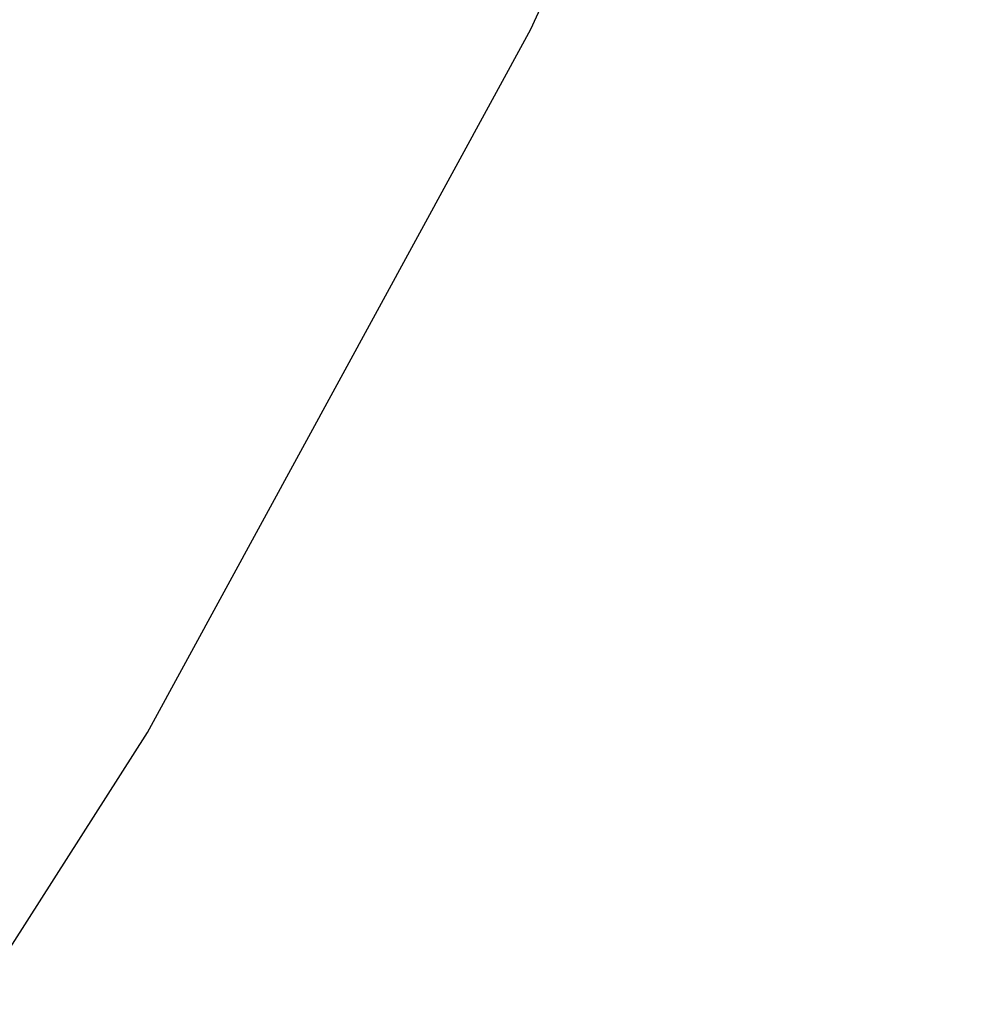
# Paper-space layout '_Trimétrica' of a CAD drawing. Header units: millimetres. Extents: x -779 to 107, y -976 to -84.
# Tile 164 of 197: x -241.18 to -235.18, y -603.53 to -597.31. Entities that reach past the tile are written whole.
import ezdxf

# ---------------------------------------------------------------- set-up
doc = ezdxf.new("R2010")
doc.units = ezdxf.units.MM

psp = doc.layouts.new('_Trimétrica')

# ---------------------------------------------------------------- linework, layer by layer
at = {"color": 7, "linetype": 'Continuous', "lineweight": 25, "flags": 128}
psp.add_lwpolyline([(-257.4902, -621.3897), (-256.5328, -620.625), (-252.7918, -617.3541), (-249.2958, -613.8267), (-246.055, -610.053), (-243.0789, -606.0442), (-240.3764, -601.8119), (-237.9552, -597.3687), (-235.8226, -592.7274), (-233.9847, -587.9018), (-232.4469, -582.906), (-231.2139, -577.7547), (-230.2891, -572.4629), (-229.6753, -567.0462), (-229.3743, -561.5205), (-229.387, -555.9019), (-229.7133, -550.2071)], dxfattribs=at)
at = {"color": 7, "linetype": 'Continuous', "lineweight": 25}
for points, knots in [([(-451.0418, -563.7831), (-450.4976, -564.8429), (-448.9379, -567.8804), (-446.1743, -572.834), (-442.682, -578.6041), (-438.9583, -584.2673), (-435.0155, -589.8132), (-430.8611, -595.2297), (-426.5042, -600.5055), (-421.9538, -605.6297), (-417.2198, -610.5914), (-412.3119, -615.3801), (-407.2406, -619.9858), (-402.0164, -624.3986), (-396.6503, -628.6092), (-391.1533, -632.6085), (-385.5369, -636.3879), (-379.8128, -639.9391), (-373.9929, -643.2544), (-368.0894, -646.3263), (-362.1145, -649.148), (-356.0808, -651.713), (-350.0011, -654.0153), (-343.8884, -656.0495), (-337.7557, -657.8106), (-331.6163, -659.2943), (-325.4835, -660.4968), (-319.3708, -661.4151), (-313.2918, -662.0466), (-307.26, -662.3897), (-301.2892, -662.4432), (-295.3928, -662.2069), (-289.5844, -661.6813), (-283.8773, -660.8677), (-278.2845, -659.7683), (-272.8187, -658.3861), (-267.4922, -656.7246), (-262.3169, -654.7883), (-257.3036, -652.5828), (-252.4653, -650.1112), (-247.8035, -647.3894), (-243.3593, -644.388), (-240.4314, -642.2673), (-239.0471, -641.0835), (-239.0134, -641.0547)], [0, 0, 0, 0, 0.0132663, 0.0380232, 0.0627791, 0.0875348, 0.11229, 0.1370449, 0.1617996, 0.1865546, 0.2113101, 0.2360666, 0.2608246, 0.2855843, 0.3103464, 0.3351111, 0.3598788, 0.3846495, 0.4094234, 0.4342001, 0.4589793, 0.4837601, 0.5085411, 0.5333208, 0.558097, 0.5828673, 0.6076288, 0.6323778, 0.6571105, 0.6818225, 0.7065089, 0.7311649, 0.7557853, 0.7803654, 0.8049007, 0.8293876, 0.8538234, 0.8782066, 0.9025374, 0.9268175, 0.9510504, 0.9752415, 0.9993975, 1, 1, 1, 1]), ([(-575.4016, -598.4771), (-574.6278, -599.9915), (-572.3957, -604.3597), (-568.5189, -611.5243), (-563.6982, -619.9368), (-558.6418, -628.2556), (-553.3591, -636.4733), (-547.8544, -644.5814), (-542.1337, -652.5717), (-536.2027, -660.4362), (-530.0676, -668.1669), (-523.7345, -675.756), (-517.21, -683.1958), (-510.5005, -690.4789), (-503.613, -697.5978), (-496.5544, -704.5453), (-489.3319, -711.3144), (-481.9527, -717.8982), (-474.4243, -724.29), (-466.7543, -730.4833), (-458.9504, -736.4718), (-451.0206, -742.2493), (-442.9727, -747.8099), (-434.8149, -753.1479), (-426.5554, -758.2579), (-418.2025, -763.1344), (-409.7647, -767.7725), (-401.2505, -772.1673), (-392.6684, -776.3143), (-384.0272, -780.209), (-375.3356, -783.8473), (-366.6024, -787.2254), (-357.8366, -790.3396), (-349.0471, -793.1866), (-340.2427, -795.7633), (-331.4327, -798.0669), (-322.6259, -800.0949), (-313.8316, -801.8449), (-305.0587, -803.315), (-296.3164, -804.5035), (-287.6138, -805.4092), (-278.9599, -806.0308), (-270.3639, -806.3677), (-261.8346, -806.4195), (-253.3812, -806.186), (-245.0125, -805.6674), (-236.7374, -804.8644), (-228.5645, -803.7779), (-220.5026, -802.4089), (-212.5601, -800.7593), (-204.7453, -798.8307), (-197.0665, -796.6255), (-189.5316, -794.1461), (-182.1485, -791.3955), (-174.9249, -788.3766), (-167.8676, -785.0933), (-160.9855, -781.5473), (-154.2792, -777.7504), (-147.7793, -773.6772), (-143.1987, -770.6346), (-140.847, -768.8782), (-140.5322, -768.6431)], [0, 0, 0, 0, 0.009218, 0.026587, 0.043957, 0.061327, 0.078696, 0.096065, 0.113434, 0.130802, 0.148171, 0.165539, 0.182907, 0.200276, 0.217644, 0.235013, 0.252381, 0.26975, 0.28712, 0.30449, 0.32186, 0.339231, 0.356602, 0.373975, 0.391347, 0.408721, 0.426095, 0.443469, 0.460845, 0.47822, 0.495596, 0.512971, 0.530346, 0.547721, 0.565095, 0.582467, 0.599838, 0.617206, 0.634571, 0.651933, 0.669291, 0.686644, 0.703991, 0.721332, 0.738665, 0.75599, 0.773306, 0.790612, 0.807907, 0.825192, 0.842464, 0.859723, 0.87697, 0.894203, 0.911424, 0.928632, 0.945827, 0.963011, 0.980184, 0.997347, 1, 1, 1, 1])]:
    psp.add_open_spline(points, degree=3, knots=knots, dxfattribs=at)

doc.saveas('drawing.dxf')
